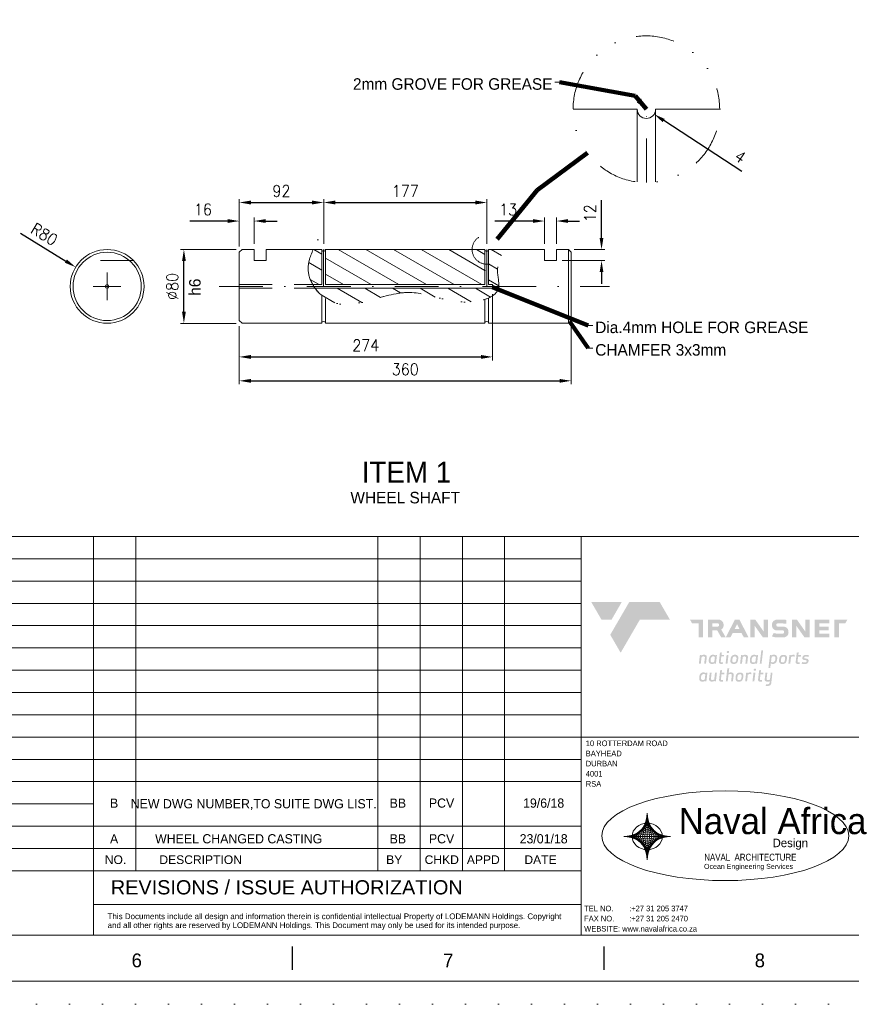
# Model space of a CAD drawing. Header units: millimetres. Extents: x -33820 to -29615, y -714818 to -711848.
# Tile 3 of 14: x -32014 to -31111, y -714818 to -713750. Entities that reach past the tile are written whole.
import ezdxf
from ezdxf.enums import TextEntityAlignment as Align

# ---------------------------------------------------------------- set-up
doc = ezdxf.new("R2010")
doc.units = ezdxf.units.MM
doc.header["$MEASUREMENT"] = 0
for name, pattern in [('DGN Style 1', [35.687127, 0, -35.687127]), ('DGN Style 2', [59.478545, 35.687127, -23.791418]), ('DGN Style 4', [95.165673, 47.582836, -23.791418, 0, -23.791418]), ('DGN Style 5', [41.634982, 17.843564, -23.791418]), ('DGN Style 6', [113.009236, 0, -23.791418, 41.634982, -23.791418, 0, -23.791418])]:
    doc.linetypes.add(name, pattern=pattern)
doc.styles.get("Standard").update_dxf_attribs({"font": 'arial.ttf'})
doc.styles.add('Style-Arial', font='arial.ttf')
doc.styles.add('Style-Arial Narrow', font='ARIALN.TTF')
doc.styles.add('Style-ENGINEERING', font='ENGINEERING.shx')
doc.styles.add('Style-ENGINEERING_0', font='ENGINEERING.shx')
doc.styles.add('Style-Freestyle Script', font='FREESCPT.TTF')
doc.styles.add('Swiss1', font='swiss.ttf', dxfattribs={"height": 1})
doc.dimstyles.new('MetricMM', dxfattribs={"dimtxt": 3, "dimasz": 3, "dimexe": 1.5, "dimexo": 1.5, "dimgap": 1.5, "dimtad": 1, "dimdec": 0, "dimzin": 7, "dimtxsty": 'Style-ENGINEERING_0', "dimcen": 0.09, "dimclrd": 1, "dimclre": 1, "dimclrt": 7, "dimadec": 0, "dimazin": 3, "dimtfac": 1, "dimtdec": 0, "dimtofl": 0, "dimtmove": 0, "dimatfit": 3, "dimfxl": 1, "dimtzin": 7, "dimlwd": -1, "dimlwe": 0, "dimarcsym": 0})

# ---------------------------------------------------------------- blocks, each defined once
blk = doc.blocks.new('*D57')
at = {"color": 1, "linetype": 'Continuous', "lineweight": 0, "transparency": 16777216}
for p, q in [((-31775.3, -713993.1), (-31775.3, -713964.7)), ((-31759.3, -713993.1), (-31759.3, -713964.7))]:
    blk.add_line(p, q, dxfattribs=at)
at = {"color": 1, "linetype": 'Continuous', "lineweight": -2, "transparency": 16777216}
for p, q in [((-31787.8, -713968.5), (-31829, -713968.5)), ((-31746.8, -713968.5), (-31734.3, -713968.5))]:
    blk.add_line(p, q, dxfattribs=at)
at = {"color": 1, "linetype": 'Continuous', "lineweight": 0, "transparency": 16777216}
for points in [[(-31787.8, -713966.4), (-31787.8, -713970.5), (-31775.3, -713968.5)], [(-31746.8, -713966.4), (-31746.8, -713970.5), (-31759.3, -713968.5)]]:
    blk.add_solid(points, dxfattribs=at)
at = {"layer": 'Defpoints', "color": 0, "linetype": 'Continuous', "lineweight": 0, "transparency": 16777216}
for p in [(-31775.3, -713968.5), (-31775.3, -713999.4), (-31759.3, -713999.4)]:
    blk.add_point(p, dxfattribs=at)
at = {"color": 7, "linetype": 'Continuous', "lineweight": 0, "transparency": 16777216, "insert": (-31814.7, -713956), "char_height": 12.5, "attachment_point": 5, "style": 'Style-ENGINEERING_0'}
blk.add_mtext('\\FSTANDARD;16', dxfattribs=at)
blk = doc.blocks.new('*D59')
at = {"color": 1, "linetype": 'Continuous', "lineweight": 0, "transparency": 16777216}
for p, q in [((-31444.3, -713993.1), (-31444.3, -713964.7)), ((-31431.3, -713993.1), (-31431.3, -713964.7))]:
    blk.add_line(p, q, dxfattribs=at)
at = {"color": 1, "linetype": 'Continuous', "lineweight": -2, "transparency": 16777216}
for p, q in [((-31456.8, -713968.5), (-31498, -713968.5)), ((-31418.8, -713968.5), (-31406.3, -713968.5))]:
    blk.add_line(p, q, dxfattribs=at)
at = {"color": 1, "linetype": 'Continuous', "lineweight": 0, "transparency": 16777216}
for points in [[(-31456.8, -713966.4), (-31456.8, -713970.5), (-31444.3, -713968.5)], [(-31418.8, -713966.4), (-31418.8, -713970.5), (-31431.3, -713968.5)]]:
    blk.add_solid(points, dxfattribs=at)
at = {"layer": 'Defpoints', "color": 0, "linetype": 'Continuous', "lineweight": 0, "transparency": 16777216}
for p in [(-31444.3, -713968.5), (-31444.3, -713999.4), (-31431.3, -713999.4)]:
    blk.add_point(p, dxfattribs=at)
at = {"color": 7, "linetype": 'Continuous', "lineweight": 0, "transparency": 16777216, "insert": (-31483.7, -713956), "char_height": 12.5, "attachment_point": 5, "style": 'Style-ENGINEERING_0'}
blk.add_mtext('\\FSTANDARD;13', dxfattribs=at)
blk = doc.blocks.new('*D61')
at = {"color": 1, "linetype": 'Continuous', "lineweight": 0, "transparency": 16777216}
for p, q in [((-31775.3, -714082.6), (-31775.3, -714145.5)), ((-31415.3, -714082.6), (-31415.3, -714145.5))]:
    blk.add_line(p, q, dxfattribs=at)
at = {"color": 1, "linetype": 'Continuous', "lineweight": -2, "transparency": 16777216}
blk.add_line((-31762.8, -714141.7), (-31427.8, -714141.7), dxfattribs=at)
at = {"color": 1, "linetype": 'Continuous', "lineweight": 0, "transparency": 16777216}
for points in [[(-31762.8, -714139.7), (-31762.8, -714143.8), (-31775.3, -714141.7)], [(-31427.8, -714139.7), (-31427.8, -714143.8), (-31415.3, -714141.7)]]:
    blk.add_solid(points, dxfattribs=at)
at = {"layer": 'Defpoints', "color": 0, "linetype": 'Continuous', "lineweight": 0, "transparency": 16777216}
for p in [(-31775.3, -714076.4), (-31415.3, -714076.4), (-31415.3, -714141.7)]:
    blk.add_point(p, dxfattribs=at)
at = {"color": 7, "linetype": 'Continuous', "lineweight": 0, "transparency": 16777216, "insert": (-31595.3, -714129.2), "char_height": 12.5, "attachment_point": 5, "style": 'Style-ENGINEERING_0'}
blk.add_mtext('\\FSTANDARD;360', dxfattribs=at)
blk = doc.blocks.new('*D63')
at = {"color": 1, "linetype": 'Continuous', "lineweight": 0, "transparency": 16777216}
for p, q in [((-31778.6, -713999.4), (-31839.1, -713999.4)), ((-31778.6, -714079.4), (-31839.1, -714079.4))]:
    blk.add_line(p, q, dxfattribs=at)
at = {"color": 1, "linetype": 'Continuous', "lineweight": -2, "transparency": 16777216}
blk.add_line((-31835.4, -714066.9), (-31835.4, -714011.9), dxfattribs=at)
at = {"color": 1, "linetype": 'Continuous', "lineweight": 0, "transparency": 16777216}
for points in [[(-31837.4, -714011.9), (-31833.3, -714011.9), (-31835.4, -713999.4)], [(-31837.4, -714066.9), (-31833.3, -714066.9), (-31835.4, -714079.4)]]:
    blk.add_solid(points, dxfattribs=at)
at = {"layer": 'Defpoints', "color": 0, "linetype": 'Continuous', "lineweight": 0, "transparency": 16777216}
for p in [(-31835.4, -713999.4), (-31772.3, -713999.4), (-31772.3, -714079.4)]:
    blk.add_point(p, dxfattribs=at)
at = {"color": 7, "linetype": 'Continuous', "lineweight": 0, "transparency": 16777216, "insert": (-31847.9, -714039.4), "char_height": 12.5, "attachment_point": 5, "rotation": 90, "style": 'Style-ENGINEERING_0'}
blk.add_mtext('\\FSTANDARD;%%c80', dxfattribs=at)
blk = doc.blocks.new('*D65')
at = {"color": 1, "linetype": 'Continuous', "transparency": 16777216}
for p, q in [((-31382.4, -713986.9), (-31382.4, -713945.7)), ((-31382.4, -714023.9), (-31382.4, -714036.4))]:
    blk.add_line(p, q, dxfattribs=at)
at = {"color": 1, "linetype": 'Continuous', "lineweight": 0, "transparency": 16777216}
for p, q in [((-31412.1, -713999.4), (-31378.7, -713999.4)), ((-31425.1, -714011.4), (-31378.7, -714011.4))]:
    blk.add_line(p, q, dxfattribs=at)
for points in [[(-31384.5, -713986.9), (-31380.4, -713986.9), (-31382.4, -713999.4)], [(-31384.5, -714023.9), (-31380.4, -714023.9), (-31382.4, -714011.4)]]:
    blk.add_solid(points, dxfattribs=at)
at = {"layer": 'Defpoints', "color": 0, "linetype": 'Continuous', "lineweight": 0, "transparency": 16777216}
for p in [(-31418.3, -713999.4), (-31431.3, -714011.4), (-31382.4, -714011.4)]:
    blk.add_point(p, dxfattribs=at)
at = {"color": 7, "linetype": 'Continuous', "transparency": 16777216, "insert": (-31394.9, -713960), "char_height": 12.5, "attachment_point": 5, "rotation": 90, "style": 'Style-ENGINEERING_0'}
blk.add_mtext('\\FSTANDARD;12', dxfattribs=at)
blk = doc.blocks.new('*D103')
at = {"color": 1, "linetype": 'Continuous', "lineweight": 0, "transparency": 16777216}
for p, q in [((-31775.3, -713996.1), (-31775.3, -713944.7)), ((-31683.8, -713993.1), (-31683.8, -713944.7))]:
    blk.add_line(p, q, dxfattribs=at)
at = {"color": 1, "linetype": 'Continuous', "lineweight": -2, "transparency": 16777216}
blk.add_line((-31762.8, -713948.4), (-31696.3, -713948.4), dxfattribs=at)
at = {"color": 1, "linetype": 'Continuous', "lineweight": 0, "transparency": 16777216}
for points in [[(-31762.8, -713946.3), (-31762.8, -713950.5), (-31775.3, -713948.4)], [(-31696.3, -713946.3), (-31696.3, -713950.5), (-31683.8, -713948.4)]]:
    blk.add_solid(points, dxfattribs=at)
at = {"layer": 'Defpoints', "color": 0, "linetype": 'Continuous', "lineweight": 0, "transparency": 16777216}
for p in [(-31683.8, -713948.4), (-31775.3, -714002.4), (-31683.8, -713999.4)]:
    blk.add_point(p, dxfattribs=at)
at = {"color": 7, "linetype": 'Continuous', "lineweight": 0, "transparency": 16777216, "insert": (-31729.6, -713935.9), "char_height": 12.5, "attachment_point": 5, "style": 'Style-ENGINEERING_0'}
blk.add_mtext('\\FSTANDARD;92', dxfattribs=at)
blk = doc.blocks.new('*D102')
at = {"color": 1, "linetype": 'Continuous', "lineweight": 0, "transparency": 16777216}
for p, q in [((-31683.8, -713993.1), (-31683.8, -713944.7)), ((-31506.8, -713993.1), (-31506.8, -713944.7))]:
    blk.add_line(p, q, dxfattribs=at)
at = {"color": 1, "linetype": 'Continuous', "lineweight": -2, "transparency": 16777216}
blk.add_line((-31671.3, -713948.4), (-31519.3, -713948.4), dxfattribs=at)
at = {"color": 1, "linetype": 'Continuous', "lineweight": 0, "transparency": 16777216}
for points in [[(-31671.3, -713946.3), (-31671.3, -713950.5), (-31683.8, -713948.4)], [(-31519.3, -713946.3), (-31519.3, -713950.5), (-31506.8, -713948.4)]]:
    blk.add_solid(points, dxfattribs=at)
at = {"layer": 'Defpoints', "color": 0, "linetype": 'Continuous', "lineweight": 0, "transparency": 16777216}
for p in [(-31506.8, -713948.4), (-31683.8, -713999.4), (-31506.8, -713999.4)]:
    blk.add_point(p, dxfattribs=at)
at = {"color": 7, "linetype": 'Continuous', "lineweight": 0, "transparency": 16777216, "insert": (-31595.3, -713935.9), "char_height": 12.5, "attachment_point": 5, "style": 'Style-ENGINEERING_0'}
blk.add_mtext('\\FSTANDARD;177', dxfattribs=at)
blk = doc.blocks.new('*D105')
at = {"color": 1, "linetype": 'Continuous', "lineweight": 0, "transparency": 16777216}
for p, q in [((-31333.8, -713847.2), (-31333.7, -713847.3)), ((-31333.8, -713847.3), (-31333.7, -713847.2))]:
    blk.add_line(p, q, dxfattribs=at)
at = {"color": 1, "linetype": 'Continuous', "lineweight": -2, "transparency": 16777216}
blk.add_line((-31230.1, -713914.9), (-31314.9, -713859.6), dxfattribs=at)
at = {"color": 1, "linetype": 'Continuous', "lineweight": 0, "transparency": 16777216}
blk.add_solid([(-31313.8, -713857.8), (-31316.1, -713861.3), (-31325.4, -713852.7)], dxfattribs=at)
at = {"layer": 'Defpoints', "color": 0, "linetype": 'Continuous', "lineweight": 0, "transparency": 16777216}
for p in [(-31333.8, -713847.2), (-31325.4, -713852.7)]:
    blk.add_point(p, dxfattribs=at)
at = {"color": 7, "linetype": 'Continuous', "lineweight": 0, "transparency": 16777216, "insert": (-31231.9, -713898.8), "char_height": 12.5, "attachment_point": 5, "rotation": 326.8562, "style": 'Style-ENGINEERING_0'}
blk.add_mtext('\\FSTANDARD;4', dxfattribs=at)
blk = doc.blocks.new('*D107')
at = {"color": 1, "linetype": 'Continuous', "lineweight": 0, "transparency": 16777216}
for p, q in [((-31500.8, -714047.6), (-31500.8, -714119.6)), ((-31775.3, -714082.6), (-31775.3, -714119.6))]:
    blk.add_line(p, q, dxfattribs=at)
at = {"color": 1, "linetype": 'Continuous', "lineweight": -2, "transparency": 16777216}
blk.add_line((-31762.8, -714115.8), (-31513.3, -714115.8), dxfattribs=at)
at = {"color": 1, "linetype": 'Continuous', "lineweight": 0, "transparency": 16777216}
for points in [[(-31762.8, -714113.7), (-31762.8, -714117.9), (-31775.3, -714115.8)], [(-31513.3, -714113.7), (-31513.3, -714117.9), (-31500.8, -714115.8)]]:
    blk.add_solid(points, dxfattribs=at)
at = {"layer": 'Defpoints', "color": 0, "linetype": 'Continuous', "lineweight": 0, "transparency": 16777216}
for p in [(-31500.8, -714041.4), (-31775.3, -714076.4), (-31500.8, -714115.8)]:
    blk.add_point(p, dxfattribs=at)
at = {"color": 7, "linetype": 'Continuous', "lineweight": 0, "transparency": 16777216, "insert": (-31638.1, -714103.3), "char_height": 12.5, "attachment_point": 5, "style": 'Style-ENGINEERING_0'}
blk.add_mtext('\\FSTANDARD;274', dxfattribs=at)
blk = doc.blocks.new('*U109')
for p, q in [((-0.05, -2.47), (-0.05, 2.53)), ((67.54, -2.47), (67.54, 2.53))]:
    blk.add_line(p, q)
at = {"char_height": 3, "attachment_point": 5, "line_spacing_factor": 1.2, "style": 'Style-ENGINEERING'}
for s, insert in [('6', (-33.84, -0.47)), ('7', (33.74, -0.47)), ('8', (101.33, -0.47))]:
    blk.add_mtext(s, dxfattribs=dict(at, insert=insert))
blk = doc.blocks.new('*U108')
at = {"color": 7, "linetype": 'Continuous', "lineweight": 0, "flags": 128}
blk.add_lwpolyline([(-415.55, 292.03), (415.45, 292.03), (415.45, -291.97), (-415.55, -291.97), (-415.55, 292.03)], close=True, dxfattribs=at)
at = {"color": 7, "linetype": 'Continuous', "lineweight": 13, "flags": 128}
blk.add_lwpolyline([(-405.55, 282.03), (405.45, 282.03), (405.45, -281.97), (-405.55, -281.97), (-405.55, 282.03)], close=True, dxfattribs=at)
blk.add_blockref('*U109', (0, -287))
blk = doc.blocks.new('*U110')
at = {"linetype": 'Continuous', "lineweight": 0, "ltscale": 0.076882, "true_color": 0x7dba00}
blk.add_hatch(color=72, dxfattribs=at).paths.add_polyline_path([(-451.7, 93.2), (-490.9, 160.8), (-373.7, 160.8), (-412.9, 93.2)])
at = {"linetype": 'Continuous', "lineweight": 0, "ltscale": 0.076882, "true_color": 0xd42e12}
h = blk.add_hatch(color=22, dxfattribs=at)
h.paths.add_polyline_path([(-378.1, -33.7), (-418, 35.1), (-345, 160.8), (-228.6, 160.8), (-189.4, 93.2), (-304.4, 93.2)])
h.paths.add_polyline_path([(-79.7, 25.6), (-79.7, 78.5), (-104, 78.5), (-112.5, 93.2), (-62.3, 93.2), (-62.3, 25.6)])
h.paths.add_polyline_path([(7.4, 54.9, 0.217098), (16.3, 68.4), (16.3, 73.6, 0.414214), (-3.3, 93.2), (-43.3, 93.2), (-43.3, 25.6), (-26.4, 25.6), (-26.4, 51.6), (-8, 51.6), (7.1, 25.6), (24.4, 25.6)])
h.paths.add_polyline_path([(-0.8, 74.1), (-0.8, 71.2, -0.414214), (-5.3, 66.7), (-26.4, 66.7), (-26.4, 78.5), (-5.3, 78.5, -0.414214)], flags=16)
h.paths.add_polyline_path([(24.9, 25.6), (59.6, 93.2), (77.3, 93.2), (111.6, 25.6), (93.5, 25.6), (85, 42.3), (51.2, 42.3), (42.6, 25.6)])
h.paths.add_polyline_path([(58.8, 57.2), (68.2, 75.5), (77.5, 57.2)], flags=16)
h.paths.add_polyline_path([(118.5, 25.6), (118.5, 93.2), (137.7, 93.2), (169.4, 48.2), (169.4, 93.2), (186.4, 93.2), (186.4, 25.6), (166.6, 25.6), (135.7, 69.4), (135.7, 25.6)])
h.paths.add_polyline_path([(252.9, 26.3, 0.288797), (264.7, 40.9, 0.090433), (264.7, 50.4, 0.288797), (252.9, 65, 0.075946), (241.9, 66.7), (223.4, 66.7, -0.414214), (218.5, 71.6), (218.5, 73.6, -0.414214), (223.4, 78.5), (243.4, 78.5, -0.00247), (257, 77.3), (257, 92.1, -0.002379), (244.8, 93.2), (222, 93.2, 0.081709), (213.9, 91.7, 0.288797), (202.1, 77.1, 0.090433), (202.1, 67.6, 0.288797), (213.9, 53, 0.084249), (219.9, 51.9), (243.4, 51.9, -0.414214), (248.4, 47), (248.4, 44.7, -0.414214), (243.4, 39.7), (220.8, 39.7, -0.079422), (208.6, 42.1), (201.4, 29.4, 0.106176), (219.4, 25.2), (246.9, 25.2, 0.084249)])
h.paths.add_polyline_path([(278, 25.6), (278, 93.2), (297.2, 93.2), (329, 48.2), (329, 93.2), (345.9, 93.2), (345.9, 25.6), (326.1, 25.6), (295.2, 69.4), (295.2, 25.6)])
h.paths.add_polyline_path([(365.5, 25.6), (365.5, 93.2), (420.9, 93.2), (420.9, 78.5), (382.6, 78.5), (382.6, 66.7), (418.8, 66.7), (418.8, 51.6), (382.6, 51.6), (382.6, 39.7), (420.9, 39.7), (420.9, 25.6)])
h.paths.add_polyline_path([(440.7, 25.6), (440.7, 93.2), (490.9, 93.2), (482.4, 78.5), (458.1, 78.5), (458.1, 25.6)])
at = {"linetype": 'Continuous', "lineweight": 0, "ltscale": 0.076882, "true_color": 0x5c788f}
h = blk.add_hatch(color=155, dxfattribs=at)
h.paths.add_polyline_path([(-48, -49.8, 0.322375), (-52.5, -42.4, 0.21993), (-68.8, -43.9), (-69.7, -42), (-74.4, -42), (-78.4, -75.9), (-71.1, -75.9), (-68.1, -50.2, -0.387855), (-55, -50), (-58.1, -75.9), (-51, -75.9)])
h.paths.add_polyline_path([(-34.7, -75.5, 0.240157), (-18.7, -74.3), (-17.8, -75.9), (-13, -75.9), (-9, -42), (-13.6, -42), (-14.7, -44.2, 0.156709), (-22.6, -41.4, 0.120243), (-30.3, -42.3, 0.199156), (-38.3, -51.3, 0.157276), (-39.9, -69.7, 0.237172)])
h.paths.add_polyline_path([(-29.1, -49.6, -0.342206), (-17, -49.6), (-18.9, -66, -0.35623), (-22.8, -70.6), (-27.6, -70.6, -0.194955), (-31.2, -69.3, -0.184658), (-33.8, -64.2), (-33.3, -57.3, -0.206004)], flags=16)
h.paths.add_polyline_path([(6.3, -76.9), (13.1, -76.9), (13.8, -70.6), (8, -70.6, -0.463376), (5.3, -67.5), (7.6, -47.9), (17.8, -47.9), (18.5, -42), (8.3, -42), (9.5, -31.5), (2.4, -33.5), (-1.8, -69, 0.169), (-1.2, -72.1, 0.266067)])
h.paths.add_polyline_path([(29.4, -34, 0.359023), (35.7, -34.3, 0.46753), (36.2, -27.2, 0.391759), (29, -29.4, 0.404122)])
h.paths.add_polyline_path([(24, -75.9), (27.9, -42), (35.1, -42), (31.1, -75.9)])
h.paths.add_polyline_path([(59.2, -41.4, 0.275232), (46.2, -48.3, 0.123171), (43.5, -54.5, 0.029185), (42.5, -65.5, 0.077917), (42.8, -68.7, 0.245097), (49.1, -75.8, 0.096157), (55.5, -76.6, 0.132961), (62.6, -75.4, 0.130944), (68.2, -71.8, 0.132755), (72.6, -52.5, 0.302395), (67.5, -42.8, 0.159107)])
h.paths.add_polyline_path([(65.8, -57.8, -0.050194), (63.6, -66.5, -0.234314), (59.7, -70.2, -0.079159), (52.9, -70.3, -0.236184), (49.6, -66.3, -0.057702), (50.2, -57.3, -0.169328), (53.3, -49.8, -0.160967), (60.6, -47.7, -0.229957), (65.1, -50.3, -0.12171)], flags=16)
h.paths.add_polyline_path([(109.9, -50, 0.322375), (105.3, -42.6, 0.21993), (89.1, -44.1), (88.2, -42.1), (83.4, -42.2), (79.4, -76), (86.7, -76), (89.7, -50.4, -0.387855), (102.8, -50.1), (99.8, -76), (106.8, -76)])
h.paths.add_polyline_path([(122.8, -75.5, 0.240157), (138.8, -74.3), (139.7, -75.9), (144.5, -75.9), (148.5, -42), (143.9, -42), (142.8, -44.2, 0.156709), (134.9, -41.4, 0.120243), (127.2, -42.3, 0.199156), (119.2, -51.3, 0.157276), (117.6, -69.7, 0.237172)])
h.paths.add_polyline_path([(128.4, -49.6, -0.342206), (140.5, -49.6), (138.6, -66, -0.35623), (134.7, -70.6), (129.9, -70.6, -0.194955), (126.3, -69.3, -0.184658), (123.7, -64.2), (124.2, -57.3, -0.206004)], flags=16)
h.paths.add_polyline_path([(154.9, -75.9), (160.9, -25), (167.7, -25), (161.7, -75.9)])
h.paths.add_polyline_path([(203.8, -76.5, 0.120243), (211.5, -75.6, 0.199156), (219.5, -66.6, 0.157276), (221.1, -48.2, 0.237172), (215.9, -42.4, 0.240157), (199.9, -43.6), (199.1, -42), (194.2, -42), (188.2, -92.5), (195.1, -92.5), (197.2, -74.6, 0.128595)])
h.paths.add_polyline_path([(198.2, -68.3), (200.1, -51.9, -0.35623), (204, -47.3), (208.9, -47.3, -0.194955), (212.5, -48.6, -0.184658), (215, -53.7), (214.5, -60.6, -0.206004), (210.4, -68.3, -0.342206)], flags=16)
h.paths.add_polyline_path([(245.5, -41.7, 0.275232), (232.5, -48.6, 0.123171), (229.8, -54.8, 0.029185), (228.8, -65.8, 0.077917), (229.2, -69, 0.245097), (235.5, -76, 0.096157), (241.9, -76.9, 0.132961), (249, -75.7, 0.130944), (254.6, -72.1, 0.132755), (259, -52.7, 0.302395), (253.9, -43.1, 0.159107)])
h.paths.add_polyline_path([(252.2, -58.1, -0.050194), (249.9, -66.8, -0.234314), (246.1, -70.5, -0.079159), (239.2, -70.5, -0.236184), (235.9, -66.5, -0.057702), (236.6, -57.6, -0.169328), (239.6, -50.1, -0.160967), (247, -48, -0.229957), (251.5, -50.5, -0.12171)], flags=16)
h.paths.add_polyline_path([(288.9, -42, 0.198259), (274.2, -43.9), (273.3, -42), (268.5, -42), (264.5, -75.9), (271.8, -75.9), (274.8, -50.2, -0.301285), (288, -49)])
h.paths.add_polyline_path([(300.7, -77.2), (307.5, -77.2), (308.2, -70.9), (302.4, -70.9, -0.463376), (299.7, -67.8), (302, -48.2), (312.2, -48.2), (312.9, -42.4), (302.7, -42.4), (304, -31.9), (296.8, -33.8), (292.6, -69.3, 0.169), (293.2, -72.5, 0.266067)])
h.paths.add_polyline_path([(326.1, -61.5, -0.107884), (333.1, -63, -0.475971), (333.7, -68.5, -0.255379), (328.2, -71, -0.094605), (316.6, -69), (315.8, -75.5, 0.170392), (334.3, -75.9, 0.375433), (341.7, -61.8, 0.301039), (335.9, -56.5, 0.053864), (327.7, -55.5, -0.563701), (325.4, -51.1, -0.304806), (329.3, -48.1, -0.106799), (342.4, -49.9), (343.2, -43.6, 0.110164), (329.7, -41.8, 0.24031), (319.8, -48.1, 0.199374), (318.7, -57.2, 0.255224)])
h.paths.add_polyline_path([(-71.4, -143.1, 0.240157), (-55.4, -142), (-54.5, -143.5), (-49.6, -143.5), (-45.6, -109.7), (-50.3, -109.7), (-51.4, -111.8, 0.156709), (-59.2, -109, 0.120243), (-66.9, -109.9, 0.199156), (-75, -118.9, 0.157276), (-76.5, -137.3, 0.237172)])
h.paths.add_polyline_path([(-65.8, -117.2, -0.342206), (-53.6, -117.2), (-55.6, -133.6, -0.35623), (-59.4, -138.2), (-64.3, -138.2, -0.194955), (-67.9, -136.9, -0.184658), (-70.4, -131.8), (-69.9, -125, -0.206004)], flags=16)
h.paths.add_polyline_path([(-19.5, -136.1, -0.1719), (-26.1, -137.9, -0.191812), (-31.6, -136.6, -0.169033), (-32.3, -133.6), (-29.5, -109.7), (-36.5, -109.7), (-39.6, -135.7, 0.322375), (-35.1, -143.1, 0.21993), (-18.8, -141.6), (-17.9, -143.5), (-13.2, -143.5), (-9.2, -109.7), (-16.4, -109.7)])
h.paths.add_polyline_path([(7.1, -144.9), (13.9, -144.9), (14.6, -138.6), (8.8, -138.6, -0.463376), (6.1, -135.5), (8.4, -115.9), (18.6, -115.9), (19.3, -110.1), (9.1, -110.1), (10.3, -99.6), (3.2, -101.5), (-1, -137, 0.169), (-0.4, -140.2, 0.266067)])
h.paths.add_polyline_path([(48.1, -117.6), (45.1, -143.5), (52.1, -143.5), (55.2, -117.5, 0.322375), (50.6, -110.1, 0.197814), (35.9, -110.8), (38, -92.9), (30.8, -92.9), (24.8, -143.5), (32, -143.5), (35, -117.9, -0.387855)])
h.paths.add_polyline_path([(92.1, -120.5, 0.302395), (87, -110.9, 0.159107), (78.6, -109.5, 0.275232), (65.6, -116.3, 0.123171), (63, -122.6, 0.029185), (62, -133.5, 0.077917), (62.3, -136.8, 0.245097), (68.6, -143.8, 0.096157), (75, -144.6, 0.132961), (82.1, -143.5, 0.130944), (87.7, -139.8, 0.132755)])
h.paths.add_polyline_path([(85.3, -125.9, -0.050194), (83, -134.5, -0.234314), (79.2, -138.2, -0.079159), (72.4, -138.3, -0.236184), (69.1, -134.3, -0.057702), (69.7, -125.3, -0.169328), (72.8, -117.8, -0.160967), (80.1, -115.7, -0.229957), (84.6, -118.3, -0.12171)], flags=16)
h.paths.add_polyline_path([(108.6, -111.6), (107.7, -109.6), (103, -109.7), (99, -143.5), (106.2, -143.5), (109.2, -117.9, -0.301285), (122.5, -116.6), (123.3, -109.6, 0.198259)])
h.paths.add_polyline_path([(132.5, -101.6, 0.359023), (138.7, -101.9, 0.46753), (139.3, -94.8, 0.391759), (132.1, -97, 0.404122)])
h.paths.add_polyline_path([(127, -143.5), (131, -109.7), (138.2, -109.7), (134.2, -143.5)])
h.paths.add_polyline_path([(156.5, -144.9), (163.3, -144.9), (164, -138.6), (158.2, -138.6, -0.463376), (155.5, -135.5), (157.8, -115.9), (168, -115.9), (168.7, -110.1), (158.5, -110.1), (159.8, -99.6), (152.6, -101.5), (148.4, -137, 0.169), (149, -140.2, 0.266067)])
h.paths.add_polyline_path([(178.8, -154.2), (178, -160.8), (187.9, -160.8, 0.41121), (199.1, -149.1), (203.8, -109.7), (197.2, -109.7), (194.1, -136.2, -0.161377), (187.5, -137.9, -0.116019), (182.6, -137.3, -0.196171), (181.1, -134.8), (184, -109.7), (177, -109.7), (173.9, -135.8, 0.19271), (175.5, -141.2, 0.205544), (183.3, -144.3, 0.138473), (193.3, -142.9, -0.035944), (192.2, -150.2, -0.272988), (187.7, -154.3, -0.051436)])
blk = doc.blocks.new('*U111')
at = {"color": 30, "linetype": 'Continuous', "lineweight": 0}
for p, q in [((-498, 0), (0, 2241)), ((-249, 0), (0, 2490)), ((249, 0), (0, 2490)), ((0, 2490), (0, 1451)), ((0, 2490), (0, 1451)), ((498, 0), (0, 2241)), ((-1494, 0), (0, 1245)), ((-996, 0), (0, 1743)), ((-747, 0), (0, 1992)), ((-412, 1000), (0, 1494)), ((-261, 1286), (0, 1743)), ((747, 0), (0, 1992)), ((996, 0), (0, 1743)), ((261, 1286), (0, 1743)), ((412, 1000), (0, 1494)), ((0, 1451), (0, -2490)), ((0, 1451), (0, -2490)), ((1494, 0), (0, 1245)), ((-2490, 0), (0, 249)), ((-2490, 0), (0, -249)), ((-2490, 0), (0, 0)), ((-2241, 0), (0, 498)), ((-2241, 0), (0, -498)), ((-1992, 0), (0, 747)), ((-1992, 0), (0, -747)), ((-1743, 0), (0, 996)), ((-1743, 0), (0, -996)), ((-1494, 0), (-375, -932)), ((-1245, 0), (-412, 1000)), ((-1245, 0), (-372, -1047)), ((-996, 0), (-555, -771)), ((-747, 0), (-353, -1051)), ((-498, 0), (0, -2241)), ((-249, 0), (0, -2490)), ((1743, 0), (0, 996)), ((1992, 0), (0, 747)), ((2241, 0), (0, 498)), ((2490, 0), (0, 249)), ((249, 0), (0, -2490)), ((498, 0), (0, -2241)), ((1743, 0), (0, -996)), ((1992, 0), (0, -747)), ((2241, 0), (0, -498)), ((2490, 0), (0, -249)), ((2490, 0), (0, 0)), ((747, 0), (353, -1051)), ((1245, 0), (372, -1047)), ((1494, 0), (376, -932)), ((1245, 0), (412, 1000)), ((996, 0), (555, -771)), ((-555, -771), (0, -1743)), ((-351, -953), (0, -1245)), ((555, -771), (0, -1743)), ((351, -953), (0, -1245)), ((-363, -1058), (0, -1494)), ((-353, -1051), (0, -1992)), ((353, -1051), (0, -1992)), ((363, -1058), (0, -1494)), ((0, -2490), (0, -1992)), ((0, -2490), (0, -1992)), ((0, -2490), (0, -1992)), ((0, -2490), (0, -1992))]:
    blk.add_line(p, q, dxfattribs=at)
blk = doc.blocks.new('*D113')
at = {"color": 1, "linetype": 'Continuous', "transparency": 16777216}
blk.add_line((-32012.7, -713981.8), (-31963.4, -714011.9), dxfattribs=at)
at = {"color": 1, "linetype": 'Continuous', "lineweight": 0, "transparency": 16777216}
for p, q in [((-31918.7, -714039.3), (-31918.6, -714039.4)), ((-31918.7, -714039.4), (-31918.6, -714039.3))]:
    blk.add_line(p, q, dxfattribs=at)
blk.add_solid([(-31962.3, -714010.2), (-31964.5, -714013.7), (-31952.8, -714018.5)], dxfattribs=at)
at = {"layer": 'Defpoints', "color": 0, "linetype": 'Continuous', "lineweight": 0, "transparency": 16777216}
for p in [(-31952.8, -714018.5), (-31918.7, -714039.4)]:
    blk.add_point(p, dxfattribs=at)
at = {"color": 7, "linetype": 'Continuous', "transparency": 16777216, "insert": (-31986.9, -713982.9), "char_height": 12.5, "attachment_point": 5, "rotation": 328.515, "style": 'Style-ENGINEERING_0'}
blk.add_mtext('\\FSTANDARD;R80', dxfattribs=at)

msp = doc.modelspace()

# ---------------------------------------------------------------- hatches: boundary and pattern name
at = {"linetype": 'DGN Style 6', "lineweight": 0}
h = msp.add_hatch(dxfattribs=at)
h.set_pattern_fill('HATCH', style=0, pattern_type=2)
h.set_pattern_definition([(330, (-31687.929, -714020.489), (7.5, 12.99), [])])
edge = h.paths.add_edge_path()
edge.add_line((-31695.66, -714037.35), (-31685.85, -714037.35))
edge.add_line((-31685.85, -714037.35), (-31685.85, -713999.35))
edge.add_line((-31685.85, -713999.35), (-31695.13, -713999.35))
edge.add_spline(control_points=[(-31695.13, -713999.35), (-31698.8, -714007.41), (-31702.85, -714020.04), (-31698.14, -714033.02), (-31695.66, -714037.35)], knot_values=[0, 0, 0, 0, 0.6414909, 1, 1, 1, 1], degree=3, periodic=0)
h = msp.add_hatch(dxfattribs=at)
h.set_pattern_fill('HATCH', style=0, pattern_type=2)
h.set_pattern_definition([(330, (-31653.486, -714050.464), (7.5, 12.9904), [])])
edge = h.paths.add_edge_path()
edge.add_line((-31487.53, -713999.35), (-31504.85, -713999.35))
edge.add_line((-31504.85, -713999.35), (-31504.85, -714037.35))
edge.add_line((-31504.85, -714037.35), (-31500.85, -714037.35))
edge.add_line((-31500.85, -714037.35), (-31500.85, -714039.35))
edge.add_line((-31500.85, -714039.35), (-31500.85, -714041.35))
edge.add_line((-31500.85, -714041.35), (-31693.09, -714041.35))
edge.add_spline(control_points=[(-31693.09, -714041.35), (-31689.08, -714046.94), (-31661.05, -714072.26), (-31594.21, -714029.06), (-31540.77, -714064.71), (-31488.91, -714047.83), (-31498.26, -714020.08), (-31491.62, -714006.67), (-31487.53, -713999.35)], knot_values=[0, 0, 0, 0, 0.0770774, 0.4102028, 0.7062364, 0.8247246, 0.9029639, 1, 1, 1, 1], degree=3, periodic=0)
h = msp.add_hatch(dxfattribs=at)
h.set_pattern_fill('HATCH', style=0, pattern_type=2)
h.set_pattern_definition([(330, (-31630.942, -714020.82), (7.5, 12.9904), [])])
h.paths.add_polyline_path([(-31681.85, -713999.35), (-31681.85, -714037.35), (-31508.85, -714037.35), (-31508.85, -713999.35)])

# ---------------------------------------------------------------- linework, layer by layer
at = {"color": 7, "linetype": 'Continuous', "lineweight": 0}
for p, q in [((-31433.13, -713817.92), (-31428.13, -713817.92)), ((-31343.76, -713926.1), (-31343.76, -713847.25)), ((-31323.76, -713926.1), (-31323.76, -713847.25)), ((-31775.35, -714002.35), (-31772.35, -713999.35)), ((-31685.85, -714037.35), (-31685.85, -713999.35)), ((-31681.85, -714037.35), (-31681.85, -713999.35)), ((-31508.85, -714037.35), (-31508.85, -713999.35)), ((-31504.85, -714037.35), (-31504.85, -713999.35)), ((-31418.35, -713999.35), (-31415.35, -714002.35)), ((-31695.66, -714037.35), (-31685.85, -714037.35)), ((-31681.85, -714037.35), (-31508.85, -714037.35)), ((-31504.85, -714037.35), (-31500.85, -714037.35)), ((-31500.85, -714041.35), (-31500.85, -714037.35)), ((-31693.09, -714041.35), (-31500.85, -714041.35)), ((-31685.85, -714079.35), (-31685.85, -714049.34)), ((-31681.85, -714079.35), (-31681.85, -714052.45)), ((-31508.85, -714079.35), (-31508.85, -714053.35)), ((-31504.85, -714079.35), (-31504.85, -714051.83)), ((-31772.35, -714079.35), (-31775.35, -714076.35)), ((-31418.35, -714079.35), (-31415.35, -714076.35)), ((-31391.76, -714081.74), (-31396.76, -714081.74)), ((-31391.76, -714106.16), (-31396.76, -714106.16))]:
    msp.add_line(p, q, dxfattribs=at)
at = {"color": 7, "lineweight": 0}
for p, q in [((-31413.24, -713847.25), (-31343.76, -713847.25)), ((-31323.76, -713847.25), (-31254.28, -713847.25)), ((-31775.35, -714076.35), (-31775.35, -714002.35)), ((-31772.35, -713999.35), (-31759.35, -713999.35)), ((-31759.35, -713999.35), (-31759.35, -714011.35)), ((-31746.35, -714011.35), (-31746.35, -713999.35)), ((-31746.35, -713999.35), (-31685.85, -713999.35)), ((-31681.85, -713999.35), (-31508.85, -713999.35)), ((-31504.85, -713999.35), (-31444.35, -713999.35)), ((-31444.35, -713999.35), (-31444.35, -714011.35)), ((-31431.35, -714011.35), (-31431.35, -713999.35)), ((-31431.35, -713999.35), (-31418.35, -713999.35)), ((-31418.35, -713999.35), (-31418.35, -714079.35)), ((-31415.35, -714002.35), (-31415.35, -714076.35)), ((-31759.35, -714011.35), (-31746.35, -714011.35)), ((-31444.35, -714011.35), (-31431.35, -714011.35)), ((-31685.85, -714079.35), (-31772.35, -714079.35)), ((-31508.85, -714079.35), (-31681.85, -714079.35)), ((-31418.35, -714079.35), (-31504.85, -714079.35)), ((-32436.04, -714334.7), (-31404.46, -714334.7)), ((-32436.04, -714358.85), (-31404.46, -714358.85)), ((-32436.04, -714383.01), (-31404.46, -714383.01)), ((-32436.04, -714407.16), (-31404.46, -714407.16)), ((-32436.04, -714431.31), (-31404.46, -714431.31)), ((-32436.04, -714455.47), (-31404.46, -714455.47)), ((-32436.04, -714479.62), (-31404.46, -714479.62)), ((-32436.04, -714503.78), (-31404.46, -714503.78)), ((-32436.04, -714527.93), (-31403.48, -714527.93)), ((-32436.04, -714552.09), (-31404.46, -714552.09)), ((-32436.04, -714576.24), (-31404.46, -714576.24)), ((-32436.04, -714600.4), (-31933.36, -714600.4)), ((-32436.04, -714624.55), (-31404.46, -714624.55))]:
    msp.add_line(p, q, dxfattribs=at)
at = {"color": 1, "linetype": 'DGN Style 4', "lineweight": 0}
for p, q in [((-31333.76, -713926.73), (-31333.76, -713847.25)), ((-31683.85, -714039.35), (-31683.85, -713999.35)), ((-31506.85, -714039.35), (-31506.85, -713999.35)), ((-31918.67, -714024.35), (-31918.67, -714054.35)), ((-31903.67, -714039.35), (-31933.67, -714039.35)), ((-31797.29, -714039.35), (-31500.85, -714039.35)), ((-31500.85, -714039.35), (-31373.85, -714039.35))]:
    msp.add_line(p, q, dxfattribs=at)
at = {"color": 7, "linetype": 'DGN Style 2', "lineweight": 0}
for p, q in [((-31890.1, -714011.35), (-31947.23, -714011.35)), ((-31775.35, -714037.35), (-31695.66, -714037.35)), ((-31775.35, -714041.35), (-31693.09, -714041.35))]:
    msp.add_line(p, q, dxfattribs=at)
at = {"color": 7, "lineweight": 13}
for p, q in [((-33745.09, -714310.54), (-29690.09, -714310.54)), ((-31887.47, -714310.54), (-31887.47, -714672.86)), ((-31624.94, -714310.54), (-31624.94, -714672.86)), ((-31579.17, -714310.54), (-31579.17, -714672.86)), ((-31533.39, -714310.54), (-31533.39, -714672.86)), ((-31487.61, -714310.54), (-31487.61, -714672.86)), ((-32436.04, -714648.7), (-31404.46, -714648.7)), ((-32436.04, -714648.7), (-31404.46, -714648.7)), ((-32436.04, -714672.86), (-31404.46, -714672.86)), ((-31933.36, -714709.34), (-31404.46, -714709.34))]:
    msp.add_line(p, q, dxfattribs=at)
at = {"color": 7, "linetype": 'DGN Style 1', "lineweight": 0, "flags": 128}
msp.add_lwpolyline([(-33820.09, -711847.68), (-29615.09, -711847.68), (-29615.09, -714817.68), (-33820.09, -714817.68), (-33820.09, -711847.68)], close=True, dxfattribs=at)
at = {"color": 7, "linetype": 'DGN Style 6', "lineweight": 0, "flags": 128}
msp.add_lwpolyline([(-31681.85, -713999.35), (-31681.85, -714037.35), (-31508.85, -714037.35), (-31508.85, -713999.35), (-31681.85, -713999.35)], close=True, dxfattribs=at)
at = {"color": 7, "lineweight": 13, "flags": 128}
for points in [[(-31933.36, -714310.54), (-31933.36, -714742.68)], [(-31404.46, -714310.54), (-31404.46, -714742.68)], [(-30744.36, -714527.93), (-31403.48, -714527.93)]]:
    msp.add_lwpolyline(points, dxfattribs=at)
at = {"color": 1, "linetype": 'DGN Style 6', "lineweight": 0}
for centre, radius in [((-31333.76, -713847.25), 79.48), ((-31506.85, -713999.35), 15.9)]:
    msp.add_circle(centre, radius, dxfattribs=at)
at = {"color": 7, "linetype": 'Continuous', "lineweight": 0}
for radius in [40, 37, 2]:
    msp.add_circle((-31918.67, -714039.35), radius, dxfattribs=at)
for centre, radius in [((-31333.76, -713847.25), 10), ((-31683.85, -713999.35), 2), ((-31506.85, -713999.35), 2)]:
    msp.add_arc(centre, radius, 180, 0, dxfattribs=at)
at = {"color": 7, "linetype": 'Continuous', "lineweight": 0, "extrusion": (0, 0, -1)}
for centre in [(31683.85, -714079.35), (31506.85, -714079.35)]:
    msp.add_arc(centre, 2, 0, 180, dxfattribs=at)
at = {"color": 7, "linetype": 'Continuous', "lineweight": 13}
msp.add_ellipse((-31248.28, -714634.96), major_axis=(133.94, 0), ratio=0.3625731, dxfattribs=at)
at = {"color": 5, "linetype": 'Continuous', "lineweight": 0}
msp.add_ellipse((-31332.81, -714635.71), major_axis=(16.42, -0.04), ratio=0.8707478, dxfattribs=at)
at = {"color": 7, "linetype": 'DGN Style 6', "lineweight": 0}
msp.add_spline([(-31690.02, -713989.03), (-31700.39, -714023.76), (-31678.17, -714054.68), (-31594.79, -714045.99), (-31520.94, -714055.86), (-31494.46, -714042.16), (-31495.23, -714022.48), (-31486.01, -713996.66)], degree=3, dxfattribs=at)
for points, knots in [([(-31695.66, -714037.35), (-31692.39, -714037.35), (-31689.12, -714037.35), (-31685.85, -714037.35), (-31685.85, -714024.69), (-31685.85, -714012.02), (-31685.85, -713999.35), (-31688.94, -713999.35), (-31692.04, -713999.35), (-31695.13, -713999.35), (-31698.8, -714007.41), (-31702.85, -714020.04), (-31698.14, -714033.02), (-31695.66, -714037.35)], [0, 0, 0, 0, 0.25, 0.25, 0.25, 0.5, 0.5, 0.5, 0.75, 0.75, 0.75, 0.9103727, 1, 1, 1, 1]), ([(-31487.53, -713999.35), (-31493.3, -713999.35), (-31499.08, -713999.35), (-31504.85, -713999.35), (-31504.85, -714012.02), (-31504.85, -714024.69), (-31504.85, -714037.35), (-31503.52, -714037.35), (-31502.18, -714037.35), (-31500.85, -714037.35), (-31500.85, -714038.02), (-31500.85, -714038.69), (-31500.85, -714039.35), (-31500.85, -714040.02), (-31500.85, -714040.69), (-31500.85, -714041.35), (-31564.93, -714041.35), (-31629.01, -714041.35), (-31693.09, -714041.35), (-31689.08, -714046.94), (-31661.05, -714072.26), (-31594.21, -714029.06), (-31540.77, -714064.71), (-31488.91, -714047.83), (-31498.26, -714020.08), (-31491.62, -714006.67), (-31487.53, -713999.35)], [0, 0, 0, 0, 0.1666667, 0.1666667, 0.1666667, 0.3333333, 0.3333333, 0.3333333, 0.5, 0.5, 0.5, 0.5833333, 0.5833333, 0.5833333, 0.6666667, 0.6666667, 0.6666667, 0.8333333, 0.8333333, 0.8333333, 0.8461796, 0.9017005, 0.9510394, 0.9707874, 0.9838273, 1, 1, 1, 1])]:
    msp.add_open_spline(points, degree=3, knots=knots, dxfattribs=at)
at = {"color": 1, "linetype": 'Continuous', "lineweight": 0}
msp.add_solid([(-31333.76, -713847.25), (-31339.51, -713835.72), (-31344.26, -713839.79)], dxfattribs=at)

# ---------------------------------------------------------------- block references
at = {"xscale": 4.999999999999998, "yscale": 4.999999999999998, "zscale": 4.999999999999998}
msp.add_blockref('*U108', (-31717.36, -713332.83), dxfattribs=at)
at = {"color": 22, "linetype": 'Continuous', "lineweight": 0, "ltscale": 0.076882, "true_color": 0xd42e12, "xscale": 0.2830481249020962, "yscale": 0.2830481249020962, "zscale": 0.2830481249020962}
msp.add_blockref('*U110', (-31254.65, -714426.99), dxfattribs=at)
at = {"color": 30, "linetype": 'Continuous', "lineweight": 0, "xscale": 0.01016994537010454, "yscale": 0.01016994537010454, "zscale": 0.05551305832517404}
msp.add_blockref('*U111', (-31332.82, -714635.81), dxfattribs=at)

# ---------------------------------------------------------------- texts
at = {"color": 7, "linetype": 'Continuous', "lineweight": 13, "style": 'Style-Freestyle Script'}
msp.add_text('Naval Africa', height=28.2715, dxfattribs=at).set_placement((-31298.78, -714604.91), align=Align.TOP_LEFT)
at = {"color": 7, "linetype": 'Continuous', "lineweight": 0}
for s, height, style, p in [('Design', 9.236, 'Style-Freestyle Script', (-31196.9, -714638.08)), ('NAVAL  ARCHITECTURE', 7.481, 'Style-Arial Narrow', (-31271, -714654.45)), ('Ocean Engineering Services', 5.4537, 'Style-Arial', (-31271.21, -714665.43))]:
    msp.add_text(s, height=height, dxfattribs=dict(at, style=style)).set_placement(p, align=Align.TOP_LEFT)
at = {"color": 7, "linetype": 'DGN Style 5', "lineweight": 0, "char_height": 12.5, "line_spacing_factor": 0.6, "style": 'Style-ENGINEERING'}
for s, insert, attachment_point in [('2mm GROVE FOR GREASE', (-31435.63, -713820), 6), ('Dia.4mm HOLE FOR GREASE', (-31389.26, -714083.82), 4), ('CHAMFER 3x3mm', (-31389.26, -714108.25), 4), ('WHEEL SHAFT', (-31595.34, -714268.42), 5)]:
    msp.add_mtext(s, dxfattribs=dict(at, insert=insert, attachment_point=attachment_point))
at = {"color": 7, "linetype": 'DGN Style 5', "lineweight": 0, "insert": (-31823.42, -714040.21), "char_height": 12.5, "attachment_point": 5, "rotation": 90, "line_spacing_factor": 0.6, "style": 'Style-ENGINEERING'}
msp.add_mtext('h6', dxfattribs=at)
at = {"lineweight": 13, "insert": (-31593.97, -714240.79), "char_height": 22.5, "width": 618.4898, "attachment_point": 5, "line_spacing_factor": 0.9, "style": 'Style-ENGINEERING'}
msp.add_mtext('ITEM 1', dxfattribs=at)
at = {"style": 'Style-ENGINEERING'}
for s, insert, char_height, attachment_point, line_spacing_factor in [('10 ROTTERDAM ROAD\\PBAYHEAD\\PDURBAN\\P4001\\PRSA', (-31399.51, -714531.67), 6.1058, 1, 1.08), ('B', (-31911.1, -714599.61), 10, 5, 1.2), ('BB', (-31603.34, -714599.61), 10, 5, 1.2), ('PCV', (-31555.92, -714599.61), 10, 5, 1.2), ('19/6/18', (-31445.2, -714599.61), 10, 5, 1.2), ('A', (-31911.1, -714638.29), 10, 5, 1.2), ('WHEEL CHANGED CASTING', (-31776, -714638.29), 10, 5, 1.2), ('BB', (-31603.34, -714638.29), 10, 5, 1.2), ('PCV', (-31555.92, -714638.29), 10, 5, 1.2), ('23/01/18', (-31445.2, -714638.29), 10, 5, 1.2), ('TEL NO.^I:+27 31 205 3747\\PFAX NO.^I:+27 31 205 2470\\PWEBSITE: www.navalafrica.co.za', (-31401.3, -714710.71), 6.1058, 1, 1.08)]:
    msp.add_mtext(s, dxfattribs=dict(at, insert=insert, char_height=char_height, attachment_point=attachment_point, line_spacing_factor=line_spacing_factor))
at = {"insert": (-31759.69, -714601.17), "char_height": 10, "width": 264.8019, "attachment_point": 5, "line_spacing_factor": 1.2, "style": 'Style-ENGINEERING'}
msp.add_mtext('NEW DWG NUMBER,TO SUITE DWG LIST.', dxfattribs=at)
at = {"color": 7, "attachment_point": 1, "line_spacing_factor": 0.938532}
for s, insert, char_height, width in [('NO.', (-31921.19, -714656.2), 9.385, 27.08), ('DESCRIPTION ', (-31862, -714656.2), 9.3851, 102.9652), ('BY', (-31616.03, -714656.2), 9.385, 57.9334), ('CHKD', (-31574.29, -714656.2), 9.385, 40.9043), ('APPD', (-31528.51, -714656.2), 9.385, 40.9043), ('DATE', (-31466.09, -714656.2), 9.385, 41.0639), ('REVISIONS / ISSUE AUTHORIZATION\\fArial|b1|i0|c00|p39; ', (-31914.63, -714683.13), 15.4144, 395.2784)]:
    msp.add_mtext(s, dxfattribs=dict(at, insert=insert, char_height=char_height, width=width))
at = {"color": 7, "insert": (-31918.11, -714719.2), "char_height": 6.16575, "width": 492.4263, "attachment_point": 1, "line_spacing_factor": 0.938532, "style": 'Swiss1'}
msp.add_mtext('\\fArial|b0|i0|c00|p39;This Documents include all design and information therein is confidential intellectual Property of LODEMANN Holdings. Copyright and all other rights are reserved by LODEMANN Holdings. This Document may only be used for its intended purpose.\\fArial|b1|i0|c00|p39;        ', dxfattribs=at)

# ---------------------------------------------------------------- dimensions: what is measured, and where the dimension line sits
at = {"color": 1, "linetype": 'Continuous', "lineweight": 0}
dim = msp.add_radius_dim(center=(-31333.76, -713847.25), mpoint=(-31325.38, -713852.72), text='\\FSTANDARD;4', dimstyle='MetricMM', override={"dimtxt": 12.5, "dimasz": 12.5, "dimexe": 3.75, "dimexo": 6.25, "dimgap": 6.25, "dimse1": 1, "dimse2": 1, "dimlwd": 65534}, dxfattribs=at)
dim.commit()
dim.dimension.update_dxf_attribs({"geometry": '*D105', "text_midpoint": (-31238.78, -713909.27), "dimtype": 164})
for base, p1, p2, picture, middle in [((-31683.84988, -713948.43149), (-31775.3499, -714002.35421), (-31683.84988, -713999.35421), '*D103', (-31729.59989, -713935.93149)), ((-31506.85, -713948.43), (-31683.85, -713999.35), (-31506.85, -713999.35), '*D102', (-31595.35, -713935.93)), ((-31500.84992, -714115.82194), (-31775.3499, -714076.35421), (-31500.84992, -714041.35421), '*D107', (-31638.09991, -714103.32194)), ((-31415.35, -714141.75), (-31775.35, -714076.35), (-31415.35, -714076.35), '*D61', (-31595.35, -714129.25))]:
    dim = msp.add_linear_dim(base=base, p1=p1, p2=p2, text='\\FSTANDARD;<>', dimstyle='MetricMM', override={"dimtxt": 12.5, "dimasz": 12.5, "dimexe": 3.75, "dimexo": 6.25, "dimgap": 6.25, "dimlwd": 65534}, dxfattribs=at)
    dim.commit()
    dim.dimension.update_dxf_attribs({"geometry": picture, "text_midpoint": middle})
dim = msp.add_linear_dim(base=(-31775.35, -713968.46), p1=(-31759.35, -713999.35), p2=(-31775.35, -713999.35), angle=180, text='\\FSTANDARD;<>', dimstyle='MetricMM', override={"dimtxt": 12.5, "dimasz": 12.5, "dimexe": 3.75, "dimexo": 6.25, "dimgap": 6.25, "dimlwd": 65534}, dxfattribs=at)
dim.commit()
dim.dimension.update_dxf_attribs({"geometry": '*D57', "text_midpoint": (-31814.69, -713968.46), "dimtype": 160})
for base, p1, p2, angle, override, picture, middle in [((-31444.35, -713968.46), (-31431.35, -713999.35), (-31444.35, -713999.35), 180, {"dimtxt": 12.5, "dimasz": 12.5, "dimexe": 3.75, "dimexo": 6.25, "dimgap": 6.25, "dimlwd": 65534}, '*D59', (-31483.69, -713955.96)), ((-31835.37, -713999.35), (-31772.35, -714079.35), (-31772.35, -713999.35), 90, {"dimtxt": 12.5, "dimasz": 12.5, "dimexe": 3.75, "dimexo": 6.25, "dimgap": 6.25, "dimpost": '%%c<>', "dimlwd": 65534}, '*D63', (-31847.87, -714039.35))]:
    dim = msp.add_linear_dim(base=base, p1=p1, p2=p2, angle=angle, text='\\FSTANDARD;<>', dimstyle='MetricMM', override=override, dxfattribs=at)
    dim.commit()
    dim.dimension.update_dxf_attribs({"geometry": picture, "text_midpoint": middle})
at = {"color": 1, "linetype": 'Continuous'}
dim = msp.add_linear_dim(base=(-31382.44, -714011.35), p1=(-31418.35, -713999.35), p2=(-31431.35, -714011.35), angle=270, text='\\FSTANDARD;<>', dimstyle='MetricMM', override={"dimtxt": 12.5, "dimasz": 12.5, "dimexe": 3.75, "dimexo": 6.25, "dimgap": 6.25}, dxfattribs=at)
dim.commit()
dim.dimension.update_dxf_attribs({"geometry": '*D65', "text_midpoint": (-31382.44, -713960.02), "dimtype": 160})
dim = msp.add_radius_dim(center=(-31918.67, -714039.35), mpoint=(-31952.78, -714018.46), text='\\FSTANDARD;<>', dimstyle='MetricMM', override={"dimtxt": 12.5, "dimasz": 12.5, "dimexe": 3.75, "dimexo": 6.25, "dimgap": 6.25, "dimlfac": 2, "dimse1": 1, "dimse2": 1}, dxfattribs=at)
dim.commit()
dim.dimension.update_dxf_attribs({"geometry": '*D113', "text_midpoint": (-31993.39, -713993.59)})

# ---------------------------------------------------------------- leaders
for points in [[(-31333.76, -713847.25), (-31346.08, -713832.85), (-31428.13, -713817.92)], [(-31500.85, -714040.35), (-31396.76, -714081.74)], [(-31416.85, -714077.85), (-31396.76, -714106.16)]]:
    msp.add_leader(points, dimstyle='MetricMM', override={"dimtxt": 12.5, "dimasz": 12.5, "dimgap": 6.25, "dimclrd": 0, "dimlwd": 65534}, dxfattribs=at)
at = {"color": 1, "linetype": 'Continuous', "lineweight": 0}
msp.add_leader([(-31397.56, -713894.64), (-31452.11, -713935.17), (-31495.61, -713988.11)], dimstyle='MetricMM', override={"dimtxt": 12.5, "dimasz": 12.5, "dimgap": 6.25, "dimclrd": 0, "dimlwd": 65534}, dxfattribs=at)

doc.saveas('drawing.dxf')
